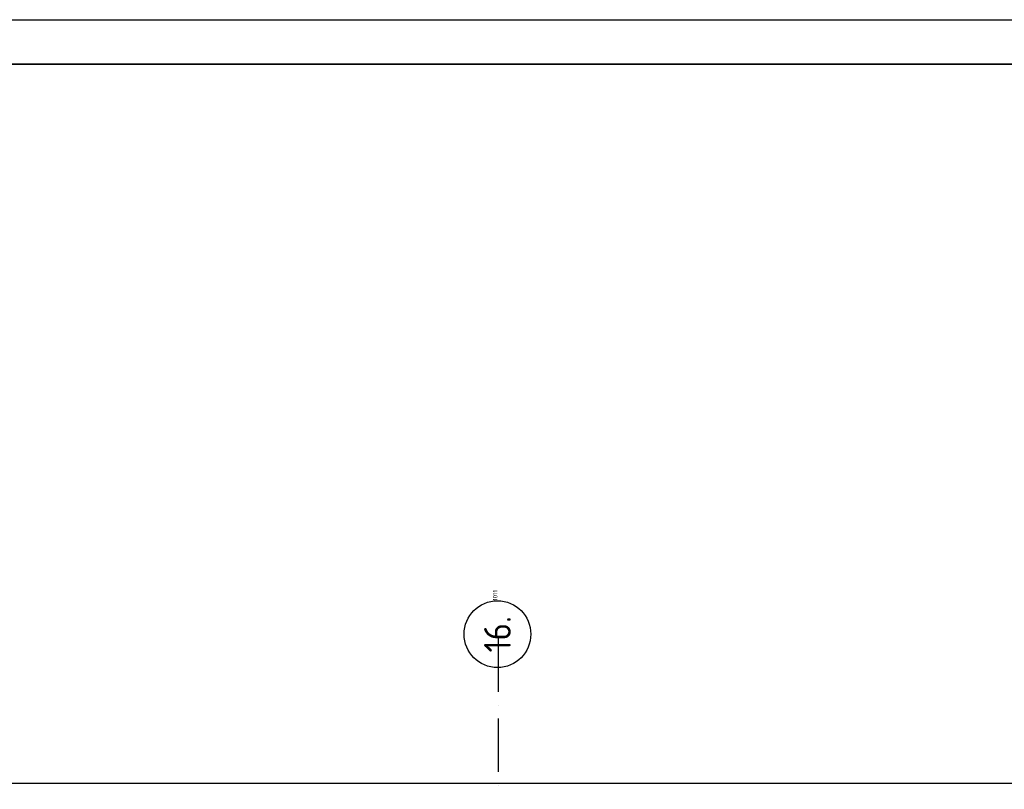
# Model space of a CAD drawing. Header units: millimetres. Extents: x 84333 to 240712, y -2244 to 84291.
# Tile 16 of 74: x 109353 to 120410, y 75645 to 84291. Entities that reach past the tile are written whole.
import ezdxf
from ezdxf.enums import TextEntityAlignment as Align

# ---------------------------------------------------------------- set-up
doc = ezdxf.new("R2010")
doc.units = ezdxf.units.MM
doc.header["$LTSCALE"] = 100
doc.linetypes.add('DASHDOT', pattern=[9, 6, -1.5, 0, -1.5])
doc.layers.get('0').update_dxf_attribs({"linetype": 'CONTINUOUS'})
for name, color, linetype in [('AFDELING', 4, 'CONTINUOUS'), ('AL$7----_STRAMIEN', 1, 'DASHDOT'), ('AL21----_BUITENWAND', 4, 'CONTINUOUS'), ('ALN-----_BLOCKNAAM', 2, 'CONTINUOUS'), ('EL6441--_DATACOM', 3, 'CONTINUOUS'), ('LIJN025', 10, 'CONTINUOUS'), ('LIJN050', 90, 'CONTINUOUS'), ('TEKST25', 10, 'CONTINUOUS'), ('TEKST35', 50, 'CONTINUOUS'), ('TEKST50', 90, 'CONTINUOUS')]:
    doc.layers.add(name, color=color, linetype=linetype)
doc.styles.add('ISO', font='ISO.SHX')
doc.styles.add('ROMAND', font='romand')
doc.styles.get("Standard").update_dxf_attribs({"font": 'iso.shx'})
doc.styles.add('TECHNIC', font='technic_.ttf')

# ---------------------------------------------------------------- blocks, each defined once
blk = doc.blocks.new('A0-GE')
at = {"layer": 'LIJN025'}
blk.add_lwpolyline([(1500, 841), (1500, 0), (0, 0), (0, 841)], close=True, dxfattribs=at)
at = {"layer": 'LIJN050', "const_width": 0.2}
blk.add_lwpolyline([(1495, 836), (25, 836), (25, 5), (1495, 5)], close=True, dxfattribs=at)
at = {"layer": 'TEKST25', "style": 'ROMAND', "width": 2.899115}
blk.add_attdef('STATUS', text='', height=2.5, dxfattribs=at).set_placement((1454, 71.5), (1493, 71.5), align=Align.FIT)
at = {"layer": 'TEKST25', "style": 'ISO'}
for tag, p in [('E', (1455.25, 66)), ('NAAM-E', (1466.75, 66)), ('DATUM-E', (1485, 66)), ('D', (1455.25, 61)), ('NAAM-D', (1466.75, 61)), ('DATUM-D', (1485, 61)), ('C', (1455.25, 56)), ('NAAM-C', (1466.75, 56)), ('DATUM-C', (1485, 56)), ('B', (1455.25, 51)), ('NAAM-B', (1466.75, 51)), ('DATUM-B', (1485, 51)), ('A', (1455.25, 46)), ('NAAM-A', (1466.75, 46)), ('DATUM-A', (1485, 46))]:
    blk.add_attdef(tag, text='', height=2.5, dxfattribs=at).set_placement(p, align=Align.CENTER)
for tag, p in [('DATUM', (1332.75, 36.25)), ('SCHAAL', (1368, 36.25)), ('GETEKEND', (1398.25, 36.25)), ('GECONTOL.', (1433, 36.25)), ('FORMAAT', (1463.25, 28.25))]:
    blk.add_attdef(tag, p, '', height=2.5, dxfattribs=at)
at = {"layer": 'TEKST35', "style": 'ISO'}
for tag, p in [('PROJECT', (1334.5, 72.5)), ('PLAATS', (1334.5, 63.5)), ('INSTALLATIE-REGEL1', (1334.5, 52.5)), ('INSTALLATIE-REGEL2', (1334.5, 43.5))]:
    blk.add_attdef(tag, p, '', height=4, dxfattribs=at)
blk.add_attdef('PROJ.NR.', text='', height=4, dxfattribs=at).set_placement((1481, 23), align=Align.CENTER)
at = {"layer": 'TEKST50', "style": 'ISO'}
blk.add_attdef('FILE-NAAM', text='', height=5, dxfattribs=at).set_placement((1473.5, 7.5), align=Align.CENTER)
blk = doc.blocks.new('1011')
at = {"layer": 'AL$7----_STRAMIEN', "color": 7, "linetype": 'Continuous'}
blk.add_circle((-750, 0), 750, dxfattribs=at)
at = {"layer": 'AL$7----_STRAMIEN', "color": 3, "linetype": 'Continuous'}
blk.add_attdef('STR-NAAM', text='', height=600, rotation=360, dxfattribs=at).set_placement((-750, 0), align=Align.MIDDLE)
at = {"layer": 'ALN-----_BLOCKNAAM', "linetype": 'Continuous'}
blk.add_text('1011', height=100, dxfattribs=at).set_placement((0, 0))
blk = doc.blocks.new('A$C13e6995e')
at = {"layer": 'AL$7----_STRAMIEN', "color": 1}
blk.add_line((30395, 79585), (30395, 41988), dxfattribs=at)
at = {"layer": 'AL21----_BUITENWAND', "color": 8}
blk.add_line((13645, 77960), (47125, 77960), dxfattribs=at)
at = {"layer": 'AL$7----_STRAMIEN', "xscale": 0.5, "yscale": 0.5, "zscale": 0.5, "rotation": 90.00000000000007}
blk.add_blockref('1011', (30385, 80007), dxfattribs=at).add_auto_attribs({'STR-NAAM': '16.'})
at = {"layer": 'AFDELING', "color": 8, "style": 'TECHNIC'}
for p in [(92219, 54468), (58038, 41625), (88108, 41444)]:
    blk.add_attdef('VIDE', text='', height=500, dxfattribs=at).set_placement(p, align=Align.CENTER)
blk.add_attdef('VIDE', text='', height=500, rotation=90, dxfattribs=at).set_placement((75129, 25766), align=Align.CENTER)

msp = doc.modelspace()

# ---------------------------------------------------------------- block references
at = {"xscale": 100, "yscale": 100, "zscale": 100}
msp.add_blockref('A0-GE', (90712, 191), dxfattribs=at)
at = {"layer": 'EL6441--_DATACOM'}
msp.add_blockref('A$C13e6995e', (84333, -2244), dxfattribs=at)

doc.saveas('drawing.dxf')
